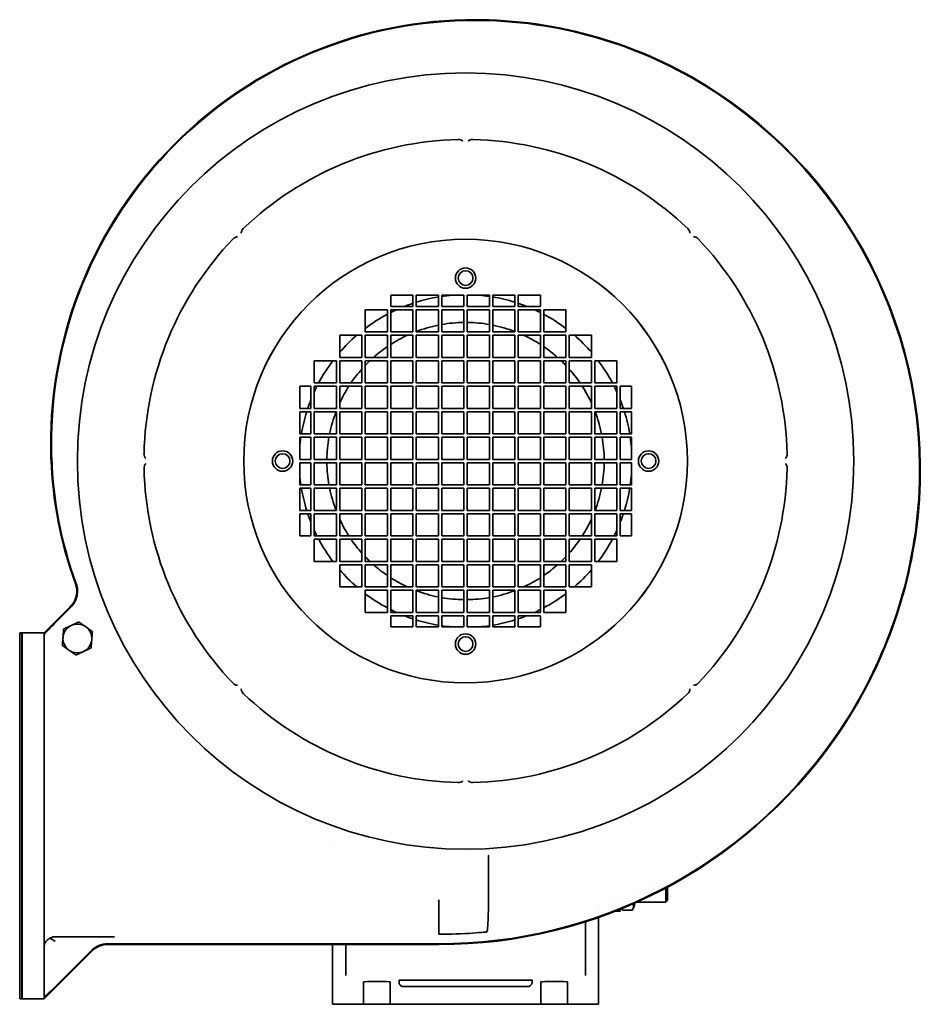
# Model space of a CAD drawing. Header units: millimetres. Extents: x 217 to 623, y 75 to 519.
import ezdxf

# ---------------------------------------------------------------- set-up
doc = ezdxf.new("R2010")
doc.units = ezdxf.units.MM
doc.header["$LTSCALE"] = 2
doc.layers.add('Krawędzie widoczne(ISO)', color=7, linetype='Continuous', lineweight=35, true_color=0x262659)

msp = doc.modelspace()

# ---------------------------------------------------------------- linework, layer by layer
at = {"layer": 'Krawędzie widoczne(ISO)'}
for p, q in [((384.25, 394.72), (394.25, 394.72)), ((384.25, 389.72), (384.25, 394.72)), ((394.25, 394.72), (394.25, 389.72)), ((395.75, 394.72), (405.75, 394.72)), ((395.75, 389.72), (395.75, 394.72)), ((405.75, 394.72), (405.75, 389.72)), ((407.25, 389.72), (407.25, 394.72)), ((407.25, 394.72), (417.25, 394.72)), ((417.25, 394.72), (417.25, 389.72)), ((418.75, 394.72), (428.75, 394.72)), ((418.75, 389.72), (418.75, 394.72)), ((428.75, 394.72), (428.75, 389.72)), ((430.25, 389.72), (430.25, 394.72)), ((430.25, 394.72), (440.25, 394.72)), ((440.25, 394.72), (440.25, 389.72)), ((441.75, 389.72), (441.75, 394.72)), ((441.75, 394.72), (451.75, 394.72)), ((451.75, 394.72), (451.75, 389.72)), ((372.75, 378.22), (372.75, 388.22)), ((372.75, 388.22), (382.75, 388.22)), ((382.75, 388.22), (382.75, 378.22)), ((394.25, 389.72), (384.25, 389.72)), ((384.25, 378.22), (384.25, 388.22)), ((384.25, 388.22), (394.25, 388.22)), ((394.25, 388.22), (394.25, 378.22)), ((405.75, 389.72), (395.75, 389.72)), ((395.75, 378.22), (395.75, 388.22)), ((395.75, 388.22), (405.75, 388.22)), ((405.75, 388.22), (405.75, 378.22)), ((417.25, 389.72), (407.25, 389.72)), ((407.25, 378.22), (407.25, 388.22)), ((407.25, 388.22), (417.25, 388.22)), ((417.25, 388.22), (417.25, 378.22)), ((428.75, 389.72), (418.75, 389.72)), ((418.75, 378.22), (418.75, 388.22)), ((418.75, 388.22), (428.75, 388.22)), ((428.75, 388.22), (428.75, 378.22)), ((440.25, 389.72), (430.25, 389.72)), ((430.25, 378.22), (430.25, 388.22)), ((430.25, 388.22), (440.25, 388.22)), ((440.25, 388.22), (440.25, 378.22)), ((451.75, 389.72), (441.75, 389.72)), ((441.75, 378.22), (441.75, 388.22)), ((441.75, 388.22), (451.75, 388.22)), ((451.75, 388.22), (451.75, 378.22)), ((453.25, 378.22), (453.25, 388.22)), ((453.25, 388.22), (463.25, 388.22)), ((463.25, 388.22), (463.25, 378.22)), ((382.75, 378.22), (372.75, 378.22)), ((394.25, 378.22), (384.25, 378.22)), ((405.75, 378.22), (395.75, 378.22)), ((417.25, 378.22), (407.25, 378.22)), ((428.75, 378.22), (418.75, 378.22)), ((440.25, 378.22), (430.25, 378.22)), ((451.75, 378.22), (441.75, 378.22)), ((463.25, 378.22), (453.25, 378.22)), ((361.25, 366.72), (361.25, 376.72)), ((361.25, 376.72), (371.25, 376.72)), ((371.25, 376.72), (371.25, 366.72)), ((372.75, 366.72), (372.75, 376.72)), ((372.75, 376.72), (382.75, 376.72)), ((382.75, 376.72), (382.75, 366.72)), ((384.25, 376.72), (394.25, 376.72)), ((384.25, 366.72), (384.25, 376.72)), ((394.25, 376.72), (394.25, 366.72)), ((395.75, 366.72), (395.75, 376.72)), ((395.75, 376.72), (405.75, 376.72)), ((405.75, 376.72), (405.75, 366.72)), ((407.25, 366.72), (407.25, 376.72)), ((407.25, 376.72), (417.25, 376.72)), ((417.25, 376.72), (417.25, 366.72)), ((418.75, 366.72), (418.75, 376.72)), ((418.75, 376.72), (428.75, 376.72)), ((428.75, 376.72), (428.75, 366.72)), ((430.25, 366.72), (430.25, 376.72)), ((430.25, 376.72), (440.25, 376.72)), ((440.25, 376.72), (440.25, 366.72)), ((441.75, 366.72), (441.75, 376.72)), ((441.75, 376.72), (451.75, 376.72)), ((451.75, 376.72), (451.75, 366.72)), ((453.25, 366.72), (453.25, 376.72)), ((453.25, 376.72), (463.25, 376.72)), ((463.25, 376.72), (463.25, 366.72)), ((464.75, 366.72), (464.75, 376.72)), ((464.75, 376.72), (474.75, 376.72)), ((474.75, 376.72), (474.75, 366.72)), ((349.75, 355.22), (349.75, 365.22)), ((349.75, 365.22), (359.75, 365.22)), ((359.75, 365.22), (359.75, 355.22)), ((371.25, 366.72), (361.25, 366.72)), ((361.25, 355.22), (361.25, 365.22)), ((361.25, 365.22), (371.25, 365.22)), ((371.25, 365.22), (371.25, 355.22)), ((382.75, 366.72), (372.75, 366.72)), ((372.75, 355.22), (372.75, 365.22)), ((372.75, 365.22), (382.75, 365.22)), ((382.75, 365.22), (382.75, 355.22)), ((394.25, 366.72), (384.25, 366.72)), ((384.25, 355.22), (384.25, 365.22)), ((384.25, 365.22), (394.25, 365.22)), ((394.25, 365.22), (394.25, 355.22)), ((405.75, 366.72), (395.75, 366.72)), ((395.75, 365.22), (405.75, 365.22)), ((395.75, 355.22), (395.75, 365.22)), ((405.75, 365.22), (405.75, 355.22)), ((417.25, 366.72), (407.25, 366.72)), ((407.25, 355.22), (407.25, 365.22)), ((407.25, 365.22), (417.25, 365.22)), ((417.25, 365.22), (417.25, 355.22)), ((428.75, 366.72), (418.75, 366.72)), ((418.75, 355.22), (418.75, 365.22)), ((418.75, 365.22), (428.75, 365.22)), ((428.75, 365.22), (428.75, 355.22)), ((440.25, 366.72), (430.25, 366.72)), ((430.25, 355.22), (430.25, 365.22)), ((430.25, 365.22), (440.25, 365.22)), ((440.25, 365.22), (440.25, 355.22)), ((451.75, 366.72), (441.75, 366.72)), ((441.75, 355.22), (441.75, 365.22)), ((441.75, 365.22), (451.75, 365.22)), ((451.75, 365.22), (451.75, 355.22)), ((463.25, 366.72), (453.25, 366.72)), ((453.25, 355.22), (453.25, 365.22)), ((453.25, 365.22), (463.25, 365.22)), ((463.25, 365.22), (463.25, 355.22)), ((474.75, 366.72), (464.75, 366.72)), ((464.75, 355.22), (464.75, 365.22)), ((464.75, 365.22), (474.75, 365.22)), ((474.75, 365.22), (474.75, 355.22)), ((476.25, 355.22), (476.25, 365.22)), ((476.25, 365.22), (486.25, 365.22)), ((486.25, 365.22), (486.25, 355.22)), ((359.75, 355.22), (349.75, 355.22)), ((371.25, 355.22), (361.25, 355.22)), ((382.75, 355.22), (372.75, 355.22)), ((394.25, 355.22), (384.25, 355.22)), ((405.75, 355.22), (395.75, 355.22)), ((417.25, 355.22), (407.25, 355.22)), ((428.75, 355.22), (418.75, 355.22)), ((440.25, 355.22), (430.25, 355.22)), ((451.75, 355.22), (441.75, 355.22)), ((463.25, 355.22), (453.25, 355.22)), ((474.75, 355.22), (464.75, 355.22)), ((486.25, 355.22), (476.25, 355.22)), ((343.25, 343.72), (343.25, 353.72)), ((343.25, 353.72), (348.25, 353.72)), ((348.25, 353.72), (348.25, 343.72)), ((349.75, 343.72), (349.75, 353.72)), ((349.75, 353.72), (359.75, 353.72)), ((359.75, 353.72), (359.75, 343.72)), ((361.25, 343.72), (361.25, 353.72)), ((361.25, 353.72), (371.25, 353.72)), ((371.25, 353.72), (371.25, 343.72)), ((372.75, 353.72), (382.75, 353.72)), ((372.75, 343.72), (372.75, 353.72)), ((382.75, 353.72), (382.75, 343.72)), ((384.25, 343.72), (384.25, 353.72)), ((384.25, 353.72), (394.25, 353.72)), ((394.25, 353.72), (394.25, 343.72)), ((395.75, 353.72), (405.75, 353.72)), ((395.75, 343.72), (395.75, 353.72)), ((405.75, 353.72), (405.75, 343.72)), ((407.25, 343.72), (407.25, 353.72)), ((407.25, 353.72), (417.25, 353.72)), ((417.25, 353.72), (417.25, 343.72)), ((418.75, 343.72), (418.75, 353.72)), ((418.75, 353.72), (428.75, 353.72)), ((428.75, 353.72), (428.75, 343.72)), ((430.25, 343.72), (430.25, 353.72)), ((430.25, 353.72), (440.25, 353.72)), ((440.25, 353.72), (440.25, 343.72)), ((441.75, 343.72), (441.75, 353.72)), ((441.75, 353.72), (451.75, 353.72)), ((451.75, 353.72), (451.75, 343.72)), ((453.25, 343.72), (453.25, 353.72)), ((453.25, 353.72), (463.25, 353.72)), ((463.25, 353.72), (463.25, 343.72)), ((464.75, 343.72), (464.75, 353.72)), ((464.75, 353.72), (474.75, 353.72)), ((474.75, 353.72), (474.75, 343.72)), ((476.25, 343.72), (476.25, 353.72)), ((476.25, 353.72), (486.25, 353.72)), ((486.25, 353.72), (486.25, 343.72)), ((487.75, 343.72), (487.75, 353.72)), ((487.75, 353.72), (492.75, 353.72)), ((492.75, 353.72), (492.75, 343.72)), ((348.25, 343.72), (343.25, 343.72)), ((343.25, 332.22), (343.25, 342.22)), ((343.25, 342.22), (348.25, 342.22)), ((348.25, 342.22), (348.25, 332.22)), ((359.75, 343.72), (349.75, 343.72)), ((349.75, 332.22), (349.75, 342.22)), ((349.75, 342.22), (359.75, 342.22)), ((359.75, 342.22), (359.75, 332.22)), ((371.25, 343.72), (361.25, 343.72)), ((361.25, 332.22), (361.25, 342.22)), ((361.25, 342.22), (371.25, 342.22)), ((371.25, 342.22), (371.25, 332.22)), ((382.75, 343.72), (372.75, 343.72)), ((372.75, 332.22), (372.75, 342.22)), ((372.75, 342.22), (382.75, 342.22)), ((382.75, 342.22), (382.75, 332.22)), ((394.25, 343.72), (384.25, 343.72)), ((384.25, 332.22), (384.25, 342.22)), ((384.25, 342.22), (394.25, 342.22)), ((394.25, 342.22), (394.25, 332.22)), ((405.75, 343.72), (395.75, 343.72)), ((395.75, 332.22), (395.75, 342.22)), ((395.75, 342.22), (405.75, 342.22)), ((405.75, 342.22), (405.75, 332.22)), ((417.25, 343.72), (407.25, 343.72)), ((407.25, 342.22), (417.25, 342.22)), ((407.25, 332.22), (407.25, 342.22)), ((417.25, 342.22), (417.25, 332.22)), ((428.75, 343.72), (418.75, 343.72)), ((418.75, 332.22), (418.75, 342.22)), ((418.75, 342.22), (428.75, 342.22)), ((428.75, 342.22), (428.75, 332.22)), ((440.25, 343.72), (430.25, 343.72)), ((430.25, 332.22), (430.25, 342.22)), ((430.25, 342.22), (440.25, 342.22)), ((440.25, 342.22), (440.25, 332.22)), ((451.75, 343.72), (441.75, 343.72)), ((441.75, 332.22), (441.75, 342.22)), ((441.75, 342.22), (451.75, 342.22)), ((451.75, 342.22), (451.75, 332.22)), ((463.25, 343.72), (453.25, 343.72)), ((453.25, 332.22), (453.25, 342.22)), ((453.25, 342.22), (463.25, 342.22)), ((463.25, 342.22), (463.25, 332.22)), ((474.75, 343.72), (464.75, 343.72)), ((464.75, 332.22), (464.75, 342.22)), ((464.75, 342.22), (474.75, 342.22)), ((474.75, 342.22), (474.75, 332.22)), ((486.25, 343.72), (476.25, 343.72)), ((476.25, 332.22), (476.25, 342.22)), ((476.25, 342.22), (486.25, 342.22)), ((486.25, 342.22), (486.25, 332.22)), ((492.75, 343.72), (487.75, 343.72)), ((487.75, 332.22), (487.75, 342.22)), ((487.75, 342.22), (492.75, 342.22)), ((492.75, 342.22), (492.75, 332.22)), ((348.25, 332.22), (343.25, 332.22)), ((343.25, 320.72), (343.25, 330.72)), ((343.25, 330.72), (348.25, 330.72)), ((348.25, 330.72), (348.25, 320.72)), ((359.75, 332.22), (349.75, 332.22)), ((349.75, 320.72), (349.75, 330.72)), ((349.75, 330.72), (359.75, 330.72)), ((359.75, 330.72), (359.75, 320.72)), ((371.25, 332.22), (361.25, 332.22)), ((361.25, 320.72), (361.25, 330.72)), ((361.25, 330.72), (371.25, 330.72)), ((371.25, 330.72), (371.25, 320.72)), ((382.75, 332.22), (372.75, 332.22)), ((372.75, 320.72), (372.75, 330.72)), ((372.75, 330.72), (382.75, 330.72)), ((382.75, 330.72), (382.75, 320.72)), ((394.25, 332.22), (384.25, 332.22)), ((384.25, 320.72), (384.25, 330.72)), ((384.25, 330.72), (394.25, 330.72)), ((394.25, 330.72), (394.25, 320.72)), ((405.75, 332.22), (395.75, 332.22)), ((395.75, 330.72), (405.75, 330.72)), ((395.75, 320.72), (395.75, 330.72)), ((405.75, 330.72), (405.75, 320.72)), ((417.25, 332.22), (407.25, 332.22)), ((407.25, 320.72), (407.25, 330.72)), ((407.25, 330.72), (417.25, 330.72)), ((417.25, 330.72), (417.25, 320.72)), ((428.75, 332.22), (418.75, 332.22)), ((418.75, 320.72), (418.75, 330.72)), ((418.75, 330.72), (428.75, 330.72)), ((428.75, 330.72), (428.75, 320.72)), ((440.25, 332.22), (430.25, 332.22)), ((430.25, 320.72), (430.25, 330.72)), ((430.25, 330.72), (440.25, 330.72)), ((440.25, 330.72), (440.25, 320.72)), ((451.75, 332.22), (441.75, 332.22)), ((441.75, 320.72), (441.75, 330.72)), ((441.75, 330.72), (451.75, 330.72)), ((451.75, 330.72), (451.75, 320.72)), ((463.25, 332.22), (453.25, 332.22)), ((453.25, 320.72), (453.25, 330.72)), ((453.25, 330.72), (463.25, 330.72)), ((463.25, 330.72), (463.25, 320.72)), ((474.75, 332.22), (464.75, 332.22)), ((464.75, 320.72), (464.75, 330.72)), ((464.75, 330.72), (474.75, 330.72)), ((474.75, 330.72), (474.75, 320.72)), ((486.25, 332.22), (476.25, 332.22)), ((476.25, 320.72), (476.25, 330.72)), ((476.25, 330.72), (486.25, 330.72)), ((486.25, 330.72), (486.25, 320.72)), ((492.75, 332.22), (487.75, 332.22)), ((487.75, 320.72), (487.75, 330.72)), ((487.75, 330.72), (492.75, 330.72)), ((492.75, 330.72), (492.75, 320.72)), ((348.25, 320.72), (343.25, 320.72)), ((359.75, 320.72), (349.75, 320.72)), ((371.25, 320.72), (361.25, 320.72)), ((382.75, 320.72), (372.75, 320.72)), ((394.25, 320.72), (384.25, 320.72)), ((405.75, 320.72), (395.75, 320.72)), ((417.25, 320.72), (407.25, 320.72)), ((428.75, 320.72), (418.75, 320.72)), ((440.25, 320.72), (430.25, 320.72)), ((451.75, 320.72), (441.75, 320.72)), ((463.25, 320.72), (453.25, 320.72)), ((474.75, 320.72), (464.75, 320.72)), ((486.25, 320.72), (476.25, 320.72)), ((492.75, 320.72), (487.75, 320.72)), ((343.25, 309.22), (343.25, 319.22)), ((343.25, 319.22), (348.25, 319.22)), ((348.25, 319.22), (348.25, 309.22)), ((349.75, 319.22), (359.75, 319.22)), ((349.75, 309.22), (349.75, 319.22)), ((359.75, 319.22), (359.75, 309.22)), ((361.25, 319.22), (371.25, 319.22)), ((361.25, 309.22), (361.25, 319.22)), ((371.25, 319.22), (371.25, 309.22)), ((372.75, 319.22), (382.75, 319.22)), ((372.75, 309.22), (372.75, 319.22)), ((382.75, 319.22), (382.75, 309.22)), ((384.25, 319.22), (394.25, 319.22)), ((384.25, 309.22), (384.25, 319.22)), ((394.25, 319.22), (394.25, 309.22)), ((395.75, 319.22), (405.75, 319.22)), ((395.75, 309.22), (395.75, 319.22)), ((405.75, 319.22), (405.75, 309.22)), ((407.25, 309.22), (407.25, 319.22)), ((407.25, 319.22), (417.25, 319.22)), ((417.25, 319.22), (417.25, 309.22)), ((418.75, 309.22), (418.75, 319.22)), ((418.75, 319.22), (428.75, 319.22)), ((428.75, 319.22), (428.75, 309.22)), ((430.25, 309.22), (430.25, 319.22)), ((430.25, 319.22), (440.25, 319.22)), ((440.25, 319.22), (440.25, 309.22)), ((441.75, 309.22), (441.75, 319.22)), ((441.75, 319.22), (451.75, 319.22)), ((451.75, 319.22), (451.75, 309.22)), ((453.25, 309.22), (453.25, 319.22)), ((453.25, 319.22), (463.25, 319.22)), ((463.25, 319.22), (463.25, 309.22)), ((464.75, 309.22), (464.75, 319.22)), ((464.75, 319.22), (474.75, 319.22)), ((474.75, 319.22), (474.75, 309.22)), ((476.25, 309.22), (476.25, 319.22)), ((476.25, 319.22), (486.25, 319.22)), ((486.25, 319.22), (486.25, 309.22)), ((487.75, 309.22), (487.75, 319.22)), ((487.75, 319.22), (492.75, 319.22)), ((492.75, 319.22), (492.75, 309.22)), ((348.25, 309.22), (343.25, 309.22)), ((343.25, 297.72), (343.25, 307.72)), ((343.25, 307.72), (348.25, 307.72)), ((348.25, 307.72), (348.25, 297.72)), ((359.75, 309.22), (349.75, 309.22)), ((349.75, 307.72), (359.75, 307.72)), ((349.75, 297.72), (349.75, 307.72)), ((359.75, 307.72), (359.75, 297.72)), ((371.25, 309.22), (361.25, 309.22)), ((361.25, 307.72), (371.25, 307.72)), ((361.25, 297.72), (361.25, 307.72)), ((371.25, 307.72), (371.25, 297.72)), ((382.75, 309.22), (372.75, 309.22)), ((372.75, 307.72), (382.75, 307.72)), ((372.75, 297.72), (372.75, 307.72)), ((382.75, 307.72), (382.75, 297.72)), ((394.25, 309.22), (384.25, 309.22)), ((384.25, 307.72), (394.25, 307.72)), ((384.25, 297.72), (384.25, 307.72)), ((394.25, 307.72), (394.25, 297.72)), ((405.75, 309.22), (395.75, 309.22)), ((395.75, 307.72), (405.75, 307.72)), ((395.75, 297.72), (395.75, 307.72)), ((405.75, 307.72), (405.75, 297.72)), ((417.25, 309.22), (407.25, 309.22)), ((407.25, 307.72), (417.25, 307.72)), ((407.25, 297.72), (407.25, 307.72)), ((417.25, 307.72), (417.25, 297.72)), ((428.75, 309.22), (418.75, 309.22)), ((418.75, 297.72), (418.75, 307.72)), ((418.75, 307.72), (428.75, 307.72)), ((428.75, 307.72), (428.75, 297.72)), ((440.25, 309.22), (430.25, 309.22)), ((430.25, 297.72), (430.25, 307.72)), ((430.25, 307.72), (440.25, 307.72)), ((440.25, 307.72), (440.25, 297.72)), ((451.75, 309.22), (441.75, 309.22)), ((441.75, 307.72), (451.75, 307.72)), ((441.75, 297.72), (441.75, 307.72)), ((451.75, 307.72), (451.75, 297.72)), ((463.25, 309.22), (453.25, 309.22)), ((453.25, 297.72), (453.25, 307.72)), ((453.25, 307.72), (463.25, 307.72)), ((463.25, 307.72), (463.25, 297.72)), ((474.75, 309.22), (464.75, 309.22)), ((464.75, 297.72), (464.75, 307.72)), ((464.75, 307.72), (474.75, 307.72)), ((474.75, 307.72), (474.75, 297.72)), ((486.25, 309.22), (476.25, 309.22)), ((476.25, 297.72), (476.25, 307.72)), ((476.25, 307.72), (486.25, 307.72)), ((486.25, 307.72), (486.25, 297.72)), ((492.75, 309.22), (487.75, 309.22)), ((487.75, 297.72), (487.75, 307.72)), ((487.75, 307.72), (492.75, 307.72)), ((492.75, 307.72), (492.75, 297.72)), ((348.25, 297.72), (343.25, 297.72)), ((359.75, 297.72), (349.75, 297.72)), ((371.25, 297.72), (361.25, 297.72)), ((382.75, 297.72), (372.75, 297.72)), ((394.25, 297.72), (384.25, 297.72)), ((405.75, 297.72), (395.75, 297.72)), ((417.25, 297.72), (407.25, 297.72)), ((428.75, 297.72), (418.75, 297.72)), ((440.25, 297.72), (430.25, 297.72)), ((451.75, 297.72), (441.75, 297.72)), ((463.25, 297.72), (453.25, 297.72)), ((474.75, 297.72), (464.75, 297.72)), ((486.25, 297.72), (476.25, 297.72)), ((492.75, 297.72), (487.75, 297.72)), ((343.25, 286.22), (343.25, 296.22)), ((343.25, 296.22), (348.25, 296.22)), ((348.25, 296.22), (348.25, 286.22)), ((349.75, 296.22), (359.75, 296.22)), ((349.75, 286.22), (349.75, 296.22)), ((359.75, 296.22), (359.75, 286.22)), ((361.25, 296.22), (371.25, 296.22)), ((361.25, 286.22), (361.25, 296.22)), ((371.25, 296.22), (371.25, 286.22)), ((372.75, 296.22), (382.75, 296.22)), ((372.75, 286.22), (372.75, 296.22)), ((382.75, 296.22), (382.75, 286.22)), ((384.25, 296.22), (394.25, 296.22)), ((384.25, 286.22), (384.25, 296.22)), ((394.25, 296.22), (394.25, 286.22)), ((395.75, 296.22), (405.75, 296.22)), ((395.75, 286.22), (395.75, 296.22)), ((405.75, 296.22), (405.75, 286.22)), ((407.25, 296.22), (417.25, 296.22)), ((407.25, 286.22), (407.25, 296.22)), ((417.25, 296.22), (417.25, 286.22)), ((418.75, 286.22), (418.75, 296.22)), ((418.75, 296.22), (428.75, 296.22)), ((428.75, 296.22), (428.75, 286.22)), ((430.25, 286.22), (430.25, 296.22)), ((430.25, 296.22), (440.25, 296.22)), ((440.25, 296.22), (440.25, 286.22)), ((441.75, 296.22), (451.75, 296.22)), ((441.75, 286.22), (441.75, 296.22)), ((451.75, 296.22), (451.75, 286.22)), ((453.25, 286.22), (453.25, 296.22)), ((453.25, 296.22), (463.25, 296.22)), ((463.25, 296.22), (463.25, 286.22)), ((464.75, 296.22), (474.75, 296.22)), ((464.75, 286.22), (464.75, 296.22)), ((474.75, 296.22), (474.75, 286.22)), ((476.25, 296.22), (486.25, 296.22)), ((476.25, 286.22), (476.25, 296.22)), ((486.25, 296.22), (486.25, 286.22)), ((487.75, 286.22), (487.75, 296.22)), ((487.75, 296.22), (492.75, 296.22)), ((492.75, 296.22), (492.75, 286.22)), ((348.25, 286.22), (343.25, 286.22)), ((359.75, 286.22), (349.75, 286.22)), ((349.75, 284.72), (359.75, 284.72)), ((349.75, 274.72), (349.75, 284.72)), ((359.75, 284.72), (359.75, 274.72)), ((371.25, 286.22), (361.25, 286.22)), ((361.25, 284.72), (371.25, 284.72)), ((361.25, 274.72), (361.25, 284.72)), ((371.25, 284.72), (371.25, 274.72)), ((382.75, 286.22), (372.75, 286.22)), ((372.75, 284.72), (382.75, 284.72)), ((372.75, 274.72), (372.75, 284.72)), ((382.75, 284.72), (382.75, 274.72)), ((394.25, 286.22), (384.25, 286.22)), ((384.25, 284.72), (394.25, 284.72)), ((384.25, 274.72), (384.25, 284.72)), ((394.25, 284.72), (394.25, 274.72)), ((405.75, 286.22), (395.75, 286.22)), ((395.75, 284.72), (405.75, 284.72)), ((395.75, 274.72), (395.75, 284.72)), ((405.75, 284.72), (405.75, 274.72)), ((417.25, 286.22), (407.25, 286.22)), ((407.25, 284.72), (417.25, 284.72)), ((407.25, 274.72), (407.25, 284.72)), ((417.25, 284.72), (417.25, 274.72)), ((428.75, 286.22), (418.75, 286.22)), ((418.75, 274.72), (418.75, 284.72)), ((418.75, 284.72), (428.75, 284.72)), ((428.75, 284.72), (428.75, 274.72)), ((440.25, 286.22), (430.25, 286.22)), ((430.25, 274.72), (430.25, 284.72)), ((430.25, 284.72), (440.25, 284.72)), ((440.25, 284.72), (440.25, 274.72)), ((451.75, 286.22), (441.75, 286.22)), ((441.75, 284.72), (451.75, 284.72)), ((441.75, 274.72), (441.75, 284.72)), ((451.75, 284.72), (451.75, 274.72)), ((463.25, 286.22), (453.25, 286.22)), ((453.25, 284.72), (463.25, 284.72)), ((453.25, 274.72), (453.25, 284.72)), ((463.25, 284.72), (463.25, 274.72)), ((474.75, 286.22), (464.75, 286.22)), ((464.75, 274.72), (464.75, 284.72)), ((464.75, 284.72), (474.75, 284.72)), ((474.75, 284.72), (474.75, 274.72)), ((486.25, 286.22), (476.25, 286.22)), ((476.25, 274.72), (476.25, 284.72)), ((476.25, 284.72), (486.25, 284.72)), ((486.25, 284.72), (486.25, 274.72)), ((492.75, 286.22), (487.75, 286.22)), ((359.75, 274.72), (349.75, 274.72)), ((371.25, 274.72), (361.25, 274.72)), ((361.25, 273.22), (371.25, 273.22)), ((361.25, 263.22), (361.25, 273.22)), ((371.25, 273.22), (371.25, 263.22)), ((382.75, 274.72), (372.75, 274.72)), ((372.75, 273.22), (382.75, 273.22)), ((372.75, 263.22), (372.75, 273.22)), ((382.75, 273.22), (382.75, 263.22)), ((394.25, 274.72), (384.25, 274.72)), ((384.25, 273.22), (394.25, 273.22)), ((384.25, 263.22), (384.25, 273.22)), ((394.25, 273.22), (394.25, 263.22)), ((405.75, 274.72), (395.75, 274.72)), ((395.75, 273.22), (405.75, 273.22)), ((395.75, 263.22), (395.75, 273.22)), ((405.75, 273.22), (405.75, 263.22)), ((417.25, 274.72), (407.25, 274.72)), ((407.25, 273.22), (417.25, 273.22)), ((407.25, 263.22), (407.25, 273.22)), ((417.25, 273.22), (417.25, 263.22)), ((428.75, 274.72), (418.75, 274.72)), ((418.75, 263.22), (418.75, 273.22)), ((418.75, 273.22), (428.75, 273.22)), ((428.75, 273.22), (428.75, 263.22)), ((440.25, 274.72), (430.25, 274.72)), ((430.25, 263.22), (430.25, 273.22)), ((430.25, 273.22), (440.25, 273.22)), ((440.25, 273.22), (440.25, 263.22)), ((451.75, 274.72), (441.75, 274.72)), ((441.75, 263.22), (441.75, 273.22)), ((441.75, 273.22), (451.75, 273.22)), ((451.75, 273.22), (451.75, 263.22)), ((463.25, 274.72), (453.25, 274.72)), ((453.25, 273.22), (463.25, 273.22)), ((453.25, 263.22), (453.25, 273.22)), ((463.25, 273.22), (463.25, 263.22)), ((474.75, 274.72), (464.75, 274.72)), ((464.75, 263.22), (464.75, 273.22)), ((464.75, 273.22), (474.75, 273.22)), ((474.75, 273.22), (474.75, 263.22)), ((486.25, 274.72), (476.25, 274.72)), ((371.25, 263.22), (361.25, 263.22)), ((382.75, 263.22), (372.75, 263.22)), ((394.25, 263.22), (384.25, 263.22)), ((405.75, 263.22), (395.75, 263.22)), ((417.25, 263.22), (407.25, 263.22)), ((428.75, 263.22), (418.75, 263.22)), ((440.25, 263.22), (430.25, 263.22)), ((451.75, 263.22), (441.75, 263.22)), ((463.25, 263.22), (453.25, 263.22)), ((474.75, 263.22), (464.75, 263.22)), ((372.75, 261.72), (382.75, 261.72)), ((372.75, 251.72), (372.75, 261.72)), ((382.75, 261.72), (382.75, 251.72)), ((384.25, 261.72), (394.25, 261.72)), ((384.25, 251.72), (384.25, 261.72)), ((394.25, 261.72), (394.25, 251.72)), ((395.75, 261.72), (405.75, 261.72)), ((395.75, 251.72), (395.75, 261.72)), ((405.75, 261.72), (405.75, 251.72)), ((407.25, 261.72), (417.25, 261.72)), ((407.25, 251.72), (407.25, 261.72)), ((417.25, 261.72), (417.25, 251.72)), ((418.75, 251.72), (418.75, 261.72)), ((418.75, 261.72), (428.75, 261.72)), ((428.75, 261.72), (428.75, 251.72)), ((430.25, 251.72), (430.25, 261.72)), ((430.25, 261.72), (440.25, 261.72)), ((440.25, 261.72), (440.25, 251.72)), ((441.75, 261.72), (451.75, 261.72)), ((441.75, 251.72), (441.75, 261.72)), ((451.75, 261.72), (451.75, 251.72)), ((453.25, 261.72), (463.25, 261.72)), ((453.25, 251.72), (453.25, 261.72)), ((463.25, 261.72), (463.25, 251.72)), ((228, 242.47), (239.79, 254.27)), ((240.16, 254.19), (233, 247.03)), ((382.75, 251.72), (372.75, 251.72)), ((394.25, 251.72), (384.25, 251.72)), ((384.25, 250.22), (394.25, 250.22)), ((384.25, 245.22), (384.25, 250.22)), ((394.25, 250.22), (394.25, 245.22)), ((405.75, 251.72), (395.75, 251.72)), ((395.75, 250.22), (405.75, 250.22)), ((395.75, 245.22), (395.75, 250.22)), ((405.75, 250.22), (405.75, 245.22)), ((417.25, 251.72), (407.25, 251.72)), ((407.25, 245.22), (407.25, 250.22)), ((407.25, 250.22), (417.25, 250.22)), ((417.25, 250.22), (417.25, 245.22)), ((428.75, 251.72), (418.75, 251.72)), ((418.75, 250.22), (428.75, 250.22)), ((418.75, 245.22), (418.75, 250.22)), ((428.75, 250.22), (428.75, 245.22)), ((440.25, 251.72), (430.25, 251.72)), ((430.25, 245.22), (430.25, 250.22)), ((430.25, 250.22), (440.25, 250.22)), ((440.25, 250.22), (440.25, 245.22)), ((451.75, 251.72), (441.75, 251.72)), ((441.75, 245.22), (441.75, 250.22)), ((441.75, 250.22), (451.75, 250.22)), ((451.75, 250.22), (451.75, 245.22)), ((463.25, 251.72), (453.25, 251.72)), ((394.25, 245.22), (384.25, 245.22)), ((405.75, 245.22), (395.75, 245.22)), ((417.25, 245.22), (407.25, 245.22)), ((428.75, 245.22), (418.75, 245.22)), ((440.25, 245.22), (430.25, 245.22)), ((451.75, 245.22), (441.75, 245.22)), ((217, 242.47), (217, 77.47)), ((217, 242.47), (218, 242.47)), ((218, 242.37), (218.1, 242.47)), ((218, 242.47), (218, 77.47)), ((218.1, 242.47), (218.1, 77.47)), ((228, 242.47), (218.1, 242.47)), ((228, 242.47), (228, 77.47)), ((358, 148.25), (358, 148.25)), ((428.35, 123.11), (428.35, 141.89)), ((501.22, 129.03), (501.22, 129.03)), ((494.2, 125.68), (494.2, 125.68)), ((508.23, 121.03), (508.23, 127.43)), ((509, 127.84), (509, 121.79)), ((406, 106.6), (406, 122.07)), ((484.5, 121.55), (484.5, 121.55)), ((487.7, 122.85), (487.7, 122.85)), ((494.2, 119.38), (494.2, 120.61)), ((495.13, 121.03), (508.23, 121.03)), ((509, 121.79), (508.23, 121.03)), ((478, 119.1), (478, 119.09)), ((478.13, 119.14), (478.13, 119.14)), ((485.61, 117.03), (487.7, 117.03)), ((487.7, 117.86), (487.7, 117.03)), ((488.41, 118.15), (488.77, 117.52)), ((488.77, 117.52), (493.13, 117.52)), ((494.2, 119.38), (493.13, 117.52)), ((472, 112.2), (472, 88)), ((478, 114.21), (478, 83.98)), ((231.73, 105.39), (259.77, 105.39)), ((256.5, 102.29), (406, 102.29)), ((249.57, 99.05), (228, 77.47)), ((233, 82.92), (249.44, 99.36)), ((406, 101.97), (256.63, 101.97)), ((358, 83.98), (358, 101.97)), ((364, 88), (364, 101.97)), ((372, 85.2), (372, 85.04)), ((372, 85.04), (372, 83.04)), ((384, 85.04), (384, 85.2)), ((384, 83.04), (384, 85.04)), ((388, 85.04), (388, 85.94)), ((390, 85.96), (446, 85.96)), ((448, 85.94), (448, 85.04)), ((452, 85.2), (452, 85.04)), ((452, 85.04), (452, 83.04)), ((464, 85.04), (464, 85.2)), ((464, 83.04), (464, 85.04)), ((358, 83.98), (358, 83.04)), ((358, 83.04), (358, 75.03)), ((372, 83.04), (372, 75.03)), ((384, 83.04), (384, 75.03)), ((446, 83.03), (390, 83.03)), ((452, 83.04), (452, 75.03)), ((464, 83.04), (464, 75.03)), ((478, 83.04), (478, 83.98)), ((478, 75.03), (478, 83.04)), ((217, 77.47), (218, 77.47)), ((218, 77.57), (218.1, 77.47)), ((228, 77.47), (218.1, 77.47)), ((360, 75.03), (358, 75.03)), ((360, 75.03), (372, 75.03)), ((372, 75.03), (384, 75.03)), ((384, 75.03), (452, 75.03)), ((452, 75.03), (464, 75.03)), ((464, 75.03), (476, 75.03)), ((478, 75.03), (476, 75.03))]:
    msp.add_line(p, q, dxfattribs=at)
for centre, radius in [((418, 319.97), 175), ((418, 319.97), 100.01), ((418, 319.97), 100), ((418, 402.47), 4.6), ((418, 402.47), 3.32), ((335.5, 319.97), 4.6), ((500.5, 319.97), 4.6), ((335.5, 319.97), 3.32), ((500.5, 319.97), 3.32), ((418, 237.47), 4.6), ((418, 237.47), 3.32)]:
    msp.add_circle(centre, radius, dxfattribs=at)
for centre, radius, start, end in [((421.99, 327.97), 191, 91.2179, 181.9366), ((421.99, 327.97), 190.69, 91.2179, 181.9366), ((422.14, 320.97), 198, 58.4359, 91.2179), ((422.14, 320.97), 197.69, 58.4359, 91.2179), ((419, 315.86), 203.69, 352.112, 58.4359), ((419, 315.86), 204, 352.112, 58.4359), ((418, 319.97), 145, 91.2975, 133.7036), ((418, 319.97), 145, 46.2963, 88.7034), ((418, 319.97), 145, 136.2975, 178.7034), ((418, 319.97), 145, 1.2972, 43.7036), ((418, 319.97), 75, 108.4615, 111.5652), ((418, 319.97), 75, 99.4004, 107.2575), ((418, 319.97), 75, 94.6795, 98.2408), ((418, 319.97), 75, 81.7592, 85.3205), ((418, 319.97), 75, 72.7425, 80.5996), ((418, 319.97), 75, 68.4348, 71.5385), ((418, 319.97), 75, 114.4946, 116.7437), ((418, 319.97), 75, 63.2563, 65.5054), ((418, 319.97), 75, 118.0343, 127.109), ((418, 319.97), 62.5, 90.6876, 99.9041), ((418, 319.97), 62.5, 80.0959, 89.3124), ((418, 319.97), 75, 52.891, 61.9657), ((418, 319.97), 62.5, 101.3031, 110.8547), ((418, 319.97), 62.5, 69.1453, 78.6969), ((418, 319.97), 75, 130.8288, 139.1712), ((418, 319.97), 62.5, 114.7696, 122.6836), ((418, 319.97), 62.5, 57.3164, 65.2304), ((418, 319.97), 75, 40.8288, 49.1712), ((418, 319.97), 62.5, 124.3329, 131.5826), ((418, 319.97), 62.5, 48.4174, 55.6671), ((418, 319.97), 75, 142.891, 151.9657), ((418, 319.97), 62.5, 133.6143, 136.3857), ((418, 319.97), 62.5, 43.6143, 46.3857), ((418, 319.97), 75, 28.0343, 37.109), ((418, 319.97), 62.5, 138.4174, 145.6671), ((418, 319.97), 62.5, 34.3329, 41.5826), ((418, 319.97), 75, 153.2563, 155.5054), ((418, 319.97), 62.5, 147.3164, 155.2304), ((418, 319.97), 62.5, 24.7696, 32.6836), ((418, 319.97), 75, 24.4946, 26.7437), ((418, 319.97), 75, 158.4348, 161.5385), ((418, 319.97), 75, 18.4615, 21.5652), ((418, 319.97), 75, 162.7425, 170.5996), ((418, 319.97), 62.5, 159.1453, 168.6969), ((418, 319.97), 62.5, 11.3031, 20.8547), ((418, 319.97), 75, 9.4004, 17.2575), ((418, 319.97), 75, 171.7592, 175.3205), ((418, 319.97), 62.5, 170.0959, 179.3124), ((418, 319.97), 62.5, 0.6876, 9.9041), ((418, 319.97), 75, 4.6795, 8.2408), ((415, 327.73), 184, 181.9366, 200.0183), ((415, 327.73), 183.69, 181.9366, 200.0776), ((418, 319.97), 145, 181.2975, 223.7036), ((418, 319.97), 62.5, 180.6876, 189.9041), ((418, 319.97), 62.5, 350.0959, 359.3124), ((418, 319.97), 145, 316.2964, 358.7034), ((418, 319.97), 75, 184.6795, 188.2408), ((418, 319.97), 75, 351.7592, 355.3205), ((418, 319.97), 75, 189.4004, 197.2575), ((418, 319.97), 62.5, 191.3031, 200.8547), ((418, 319.97), 62.5, 339.1453, 348.6969), ((418, 319.97), 75, 342.7425, 350.5996), ((418, 319.97), 75, 198.4615, 201.5652), ((418, 319.97), 62.5, 204.7696, 212.6836), ((418, 319.97), 62.5, 327.3164, 335.2304), ((418, 319.97), 75, 338.4348, 341.5385), ((418, 319.97), 75, 204.4946, 206.7437), ((418, 319.97), 75, 333.2563, 335.5054), ((418, 319.97), 75, 208.0343, 217.109), ((418, 319.97), 62.5, 214.3329, 221.5826), ((418, 319.97), 62.5, 318.4174, 325.6671), ((418, 319.97), 75, 322.891, 331.9657), ((410.09, 317.1), 212.69, 324.8697, 352.112), ((410.09, 317.1), 213, 324.8697, 352.112), ((418, 319.97), 62.5, 223.6143, 226.3857), ((418, 319.97), 62.5, 313.6143, 316.3857), ((418, 319.97), 75, 220.8288, 229.1712), ((418, 319.97), 62.5, 228.4174, 235.6671), ((418, 319.97), 62.5, 304.3329, 311.5826), ((418, 319.97), 75, 310.8288, 319.1712), ((418, 319.97), 62.5, 237.3164, 245.2304), ((418, 319.97), 62.5, 294.7696, 302.6836), ((418, 319.97), 75, 232.891, 241.9657), ((418, 319.97), 62.5, 249.1453, 258.6969), ((418, 319.97), 62.5, 260.0959, 269.3124), ((418, 319.97), 62.5, 270.6876, 279.9041), ((418, 319.97), 62.5, 281.3031, 290.8547), ((418, 319.97), 75, 298.0343, 307.109), ((418, 319.97), 75, 243.2563, 245.5054), ((418, 319.97), 75, 248.4348, 251.5385), ((418, 319.97), 75, 288.4615, 291.5652), ((418, 319.97), 75, 294.4946, 296.7437), ((243, 239.97), 6.5, 115.3344, 175.3344), ((243, 239.97), 6.5, 55.3344, 115.3344), ((243, 239.97), 6.5, 355.3344, 55.3344), ((418, 319.97), 75, 252.7425, 260.5996), ((418, 319.97), 75, 261.7592, 265.3205), ((418, 319.97), 75, 274.6795, 278.2408), ((418, 319.97), 75, 279.4004, 287.2575), ((243, 239.97), 6.5, 175.3344, 235.3344), ((243, 239.97), 6.5, 295.3344, 355.3344), ((243, 239.97), 6.5, 235.3344, 295.3344), ((418, 319.97), 145, 226.2964, 268.7028), ((418, 319.97), 145, 271.2972, 313.7036), ((406, 319.97), 217.69, 270, 324.8697), ((406, 319.97), 218, 270, 324.8697)]:
    msp.add_arc(centre, radius, start, end, dxfattribs=at)
for centre, major_axis, ratio, start_param, end_param in [((233, 246.66), (-5, -5.01), 0.037007, 4.675297, 6.246094), ((256.52, 92.27), (-3.83, 9.25), 0.998395, 5.891054, 6.675317), ((256.65, 91.96), (-3.83, 9.25), 0.998395, 5.891054, 6.675317), ((378, 85.2), (-6, 0), 0.008727, 3.141593, 6.283185), ((390, 85.94), (-2, 0), 0.008727, 4.712389, 6.283185), ((446, 85.94), (2, 0), 0.008727, 0, 1.570796), ((458, 85.2), (-6, 0), 0.008727, 3.141593, 6.283185), ((233, 83.29), (-5, -5.01), 0.037007, 6.246094, 7.81689), ((390, 85.03), (0, -2), 0.999962, 6.150979, 6.283185), ((446, 85.03), (0, -2), 0.999962, 0, 0.132206)]:
    msp.add_ellipse(centre, major_axis=major_axis, ratio=ratio, start_param=start_param, end_param=end_param, dxfattribs=at)
for points, knots in [([(416.83, 464.14), (416.83, 464.14), (416.83, 464.14), (416.69, 464.28), (416.54, 464.39), (416.22, 464.6), (416.04, 464.69), (415.49, 464.89), (415.1, 464.94), (414.71, 464.94)], [-0.0008028, -0.0008028, -0.0008028, -0.0008028, 0, 0, 0.0565087, 0.0565087, 0.1159619, 0.1159619, 0.2322128, 0.2322128, 0.2322128, 0.2322128]), ([(421.28, 464.93), (421.27, 464.94), (421.26, 464.94), (420.88, 464.94), (420.48, 464.89), (419.92, 464.67), (419.75, 464.59), (419.44, 464.39), (419.3, 464.27), (419.17, 464.14), (419.17, 464.14), (419.17, 464.14)], [0, 0, 0, 0, 0.003299, 0.003299, 0.1130665, 0.1130665, 0.1636973, 0.1636973, 0.2119916, 0.2119916, 0.212701, 0.212701, 0.212701, 0.212701]), ([(317.81, 424.8), (317.8, 424.79), (317.8, 424.78), (317.53, 424.52), (317.28, 424.2), (317.04, 423.65), (316.98, 423.47), (316.9, 423.11), (316.88, 422.93), (316.88, 422.74), (316.88, 422.74), (316.88, 422.74)], [0, 0, 0, 0, 0.003266, 0.003266, 0.1130584, 0.1130584, 0.1637462, 0.1637462, 0.2120928, 0.2120928, 0.2128027, 0.2128027, 0.2128027, 0.2128027]), ([(519.11, 422.74), (519.11, 422.74), (519.11, 422.74), (519.11, 422.94), (519.09, 423.12), (519.01, 423.5), (518.95, 423.68), (518.7, 424.21), (518.46, 424.53), (518.18, 424.8)], [-0.0007989, -0.0007989, -0.0007989, -0.0007989, 0, 0, 0.0565273, 0.0565273, 0.1161394, 0.1161394, 0.2320043, 0.2320043, 0.2320043, 0.2320043]), ([(315.23, 421.09), (315.23, 421.09), (315.23, 421.09), (315.03, 421.09), (314.85, 421.06), (314.47, 420.98), (314.29, 420.91), (313.74, 420.66), (313.42, 420.42), (313.17, 420.16)], [-0.0008068, -0.0008068, -0.0008068, -0.0008068, 0, 0, 0.0565929, 0.0565929, 0.1154692, 0.1154692, 0.2373492, 0.2373492, 0.2373492, 0.2373492]), ([(522.82, 420.16), (522.81, 420.17), (522.81, 420.17), (522.54, 420.44), (522.22, 420.69), (521.67, 420.93), (521.49, 420.99), (521.13, 421.07), (520.95, 421.09), (520.77, 421.09), (520.77, 421.09), (520.76, 421.09)], [0, 0, 0, 0, 0.0032743, 0.0032743, 0.1130575, 0.1130575, 0.1637338, 0.1637338, 0.2120702, 0.2120702, 0.2127799, 0.2127799, 0.2127799, 0.2127799]), ([(273.04, 323.25), (273.03, 323.24), (273.03, 323.23), (273.03, 322.85), (273.09, 322.45), (273.3, 321.89), (273.38, 321.72), (273.58, 321.41), (273.7, 321.27), (273.83, 321.14), (273.83, 321.14), (273.83, 321.14)], [0, 0, 0, 0, 0.0033004, 0.0033004, 0.1130663, 0.1130663, 0.163696, 0.163696, 0.2119895, 0.2119895, 0.2126989, 0.2126989, 0.2126989, 0.2126989]), ([(562.16, 321.14), (562.17, 321.14), (562.17, 321.14), (562.3, 321.28), (562.42, 321.43), (562.62, 321.75), (562.71, 321.93), (562.92, 322.5), (562.97, 322.89), (562.96, 323.26)], [-0.0008074, -0.0008074, -0.0008074, -0.0008074, 0, 0, 0.0566165, 0.0566165, 0.1154939, 0.1154939, 0.2372215, 0.2372215, 0.2372215, 0.2372215]), ([(273.83, 318.81), (273.83, 318.8), (273.83, 318.8), (273.69, 318.67), (273.58, 318.52), (273.37, 318.19), (273.28, 318.02), (273.09, 317.47), (273.03, 317.07), (273.04, 316.69)], [-0.0008028, -0.0008028, -0.0008028, -0.0008028, 0, 0, 0.0565087, 0.0565087, 0.1159619, 0.1159619, 0.2322128, 0.2322128, 0.2322128, 0.2322128]), ([(562.96, 316.69), (562.96, 316.7), (562.96, 316.71), (562.97, 317.09), (562.91, 317.49), (562.7, 318.05), (562.61, 318.22), (562.41, 318.53), (562.3, 318.67), (562.17, 318.8), (562.17, 318.8), (562.16, 318.81)], [0, 0, 0, 0, 0.0033004, 0.0033004, 0.1130663, 0.1130663, 0.163696, 0.163696, 0.2119895, 0.2119895, 0.2126989, 0.2126989, 0.2126989, 0.2126989]), ([(239.79, 254.27), (240.46, 254.94), (241.03, 255.7), (241.94, 257.36), (242.27, 258.25), (242.68, 260.07), (242.76, 261), (242.63, 262.93), (242.44, 263.86), (242.11, 264.75)], [0, 0, 0, 0, 0.283235, 0.283235, 0.566495, 0.566495, 0.843293, 0.843293, 1.10937, 1.10937, 1.10937, 1.10937]), ([(242.48, 264.68), (242.8, 263.79), (243, 262.85), (243.13, 260.93), (243.05, 260), (242.64, 258.17), (242.3, 257.28), (241.39, 255.62), (240.83, 254.86), (240.16, 254.19)], [0, 0, 0, 0, 0.283554, 0.283554, 0.57848, 0.57848, 0.880225, 0.880225, 1.181944, 1.181944, 1.181944, 1.181944]), ([(313.17, 219.79), (313.18, 219.78), (313.19, 219.77), (313.45, 219.5), (313.77, 219.26), (314.32, 219.01), (314.5, 218.95), (314.86, 218.87), (315.04, 218.86), (315.23, 218.86), (315.23, 218.86), (315.23, 218.86)], [0, 0, 0, 0, 0.003266, 0.003266, 0.1130584, 0.1130584, 0.1637462, 0.1637462, 0.2120929, 0.2120929, 0.2128027, 0.2128027, 0.2128027, 0.2128027]), ([(520.76, 218.86), (520.77, 218.86), (520.77, 218.86), (520.96, 218.86), (521.15, 218.88), (521.52, 218.96), (521.71, 219.03), (522.24, 219.27), (522.56, 219.51), (522.82, 219.79)], [-0.0007991, -0.0007991, -0.0007991, -0.0007991, 0, 0, 0.0565278, 0.0565278, 0.1161378, 0.1161378, 0.2320345, 0.2320345, 0.2320345, 0.2320345]), ([(316.88, 217.21), (316.88, 217.2), (316.88, 217.2), (316.88, 217.01), (316.9, 216.82), (316.99, 216.45), (317.05, 216.26), (317.3, 215.73), (317.54, 215.42), (317.81, 215.15)], [-0.0007991, -0.0007991, -0.0007991, -0.0007991, 0, 0, 0.0565278, 0.0565278, 0.1161378, 0.1161378, 0.2320345, 0.2320345, 0.2320345, 0.2320345]), ([(518.18, 215.15), (518.19, 215.16), (518.2, 215.16), (518.47, 215.43), (518.71, 215.75), (518.96, 216.3), (519.02, 216.48), (519.1, 216.84), (519.11, 217.02), (519.11, 217.2), (519.11, 217.2), (519.11, 217.21)], [0, 0, 0, 0, 0.003266, 0.003266, 0.1130584, 0.1130584, 0.1637462, 0.1637462, 0.2120929, 0.2120929, 0.2128027, 0.2128027, 0.2128027, 0.2128027]), ([(294.85, 195.63), (294.86, 195.62), (294.87, 195.61), (294.88, 195.6), (294.89, 195.6), (294.89, 195.6), (294.89, 195.6), (294.89, 195.6)], [-0.01419799, -0.01419799, -0.01419799, -0.01419799, -0.00394359, -0.00394359, 0, 0, 0.00006622, 0.00006622, 0.00006622, 0.00006622]), ([(414.72, 175.01), (414.73, 175.01), (414.75, 175.01), (415.03, 175.01), (415.45, 175.04), (416.07, 175.28), (416.24, 175.36), (416.55, 175.56), (416.69, 175.67), (416.83, 175.8), (416.83, 175.8), (416.83, 175.81)], [0, 0, 0, 0, 0.0048902, 0.0048902, 0.0856844, 0.0856844, 0.1170878, 0.1170878, 0.1474242, 0.1474242, 0.1478737, 0.1478737, 0.1478737, 0.1478737]), ([(419.17, 175.81), (419.17, 175.8), (419.17, 175.8), (419.31, 175.67), (419.46, 175.55), (419.78, 175.35), (419.96, 175.26), (420.52, 175.05), (420.91, 175), (421.28, 175.01)], [-0.0008074, -0.0008074, -0.0008074, -0.0008074, 0, 0, 0.0566156, 0.0566156, 0.1154933, 0.1154933, 0.2372204, 0.2372204, 0.2372204, 0.2372204]), ([(428.35, 141.89), (428.35, 141.97), (428.34, 142.04), (428.31, 142.14), (428.29, 142.17), (428.26, 142.22), (428.24, 142.24), (428.22, 142.27), (428.22, 142.27), (428.22, 142.27)], [-0.03830465, -0.03830465, -0.03830465, -0.03830465, -0.01888709, -0.01888709, -0.00909218, -0.00909218, 0, 0, 0.00016131, 0.00016131, 0.00016131, 0.00016131]), ([(428.26, 116.12), (428.29, 117), (428.3, 117.91), (428.34, 120.24), (428.35, 121.67), (428.35, 123.11)], [0.1369907, 0.1369907, 0.1369907, 0.1369907, 0.4319431, 0.4319431, 0.8632098, 0.8632098, 0.8632098, 0.8632098]), ([(427.89, 109.12), (427.96, 109.76), (428.02, 110.58), (428.12, 112.3), (428.16, 113.12), (428.2, 114.01)], [0.000027, 0.000027, 0.000027, 0.000027, 0.4435936, 0.4435936, 0.7773057, 0.7773057, 0.7773057, 0.7773057]), ([(406, 106.6), (406, 106.6), (406, 106.6), (406, 106.6), (406, 106.6), (406.01, 106.6), (406.02, 106.6), (406.09, 106.6), (406.18, 106.6), (407.42, 106.61), (412.03, 106.62), (422.63, 107.17), (426.41, 107.54), (427.44, 107.63), (427.52, 107.63), (427.57, 107.63), (427.58, 107.64), (427.58, 107.64), (427.58, 107.64), (427.59, 107.64), (427.59, 107.64), (427.59, 107.63)], [-0.3750806, -0.3750806, -0.3750806, -0.3750806, -0.3739938, -0.3739938, -0.3725147, -0.3725147, -0.3689677, -0.3689677, -0.3544194, -0.3544194, -0.1739496, -0.1739496, -0.018765, -0.018765, -0.0051326, -0.0051326, -0.0020471, -0.0020471, -0.0009009, -0.0009009, 0, 0, 0, 0]), ([(427.59, 107.63), (427.64, 107.69), (427.69, 107.85), (427.79, 108.35), (427.84, 108.69), (427.89, 109.12)], [0, 0, 0, 0, 0.3003209, 0.3003209, 0.6006211, 0.6006211, 0.6006211, 0.6006211]), ([(228, 100.97), (228, 100.98), (228, 100.98), (228, 101.34), (228.06, 101.7), (228.27, 102.41), (228.43, 102.75), (228.87, 103.43), (229.16, 103.76), (229.84, 104.35), (230.21, 104.6), (230.65, 104.8)], [-0.0012921, -0.0012921, -0.0012921, -0.0012921, 0, 0, 0.1676016, 0.1676016, 0.330873, 0.330873, 0.5023166, 0.5023166, 0.6624852, 0.6624852, 0.6624852, 0.6624852]), ([(231.73, 105.39), (231.74, 105.39), (231.74, 105.38), (231.75, 105.38), (231.75, 105.38), (231.75, 105.38), (231.75, 105.38), (231.75, 105.37), (231.75, 105.37), (231.75, 105.37), (231.75, 105.37), (231.75, 105.37), (231.75, 105.37), (231.75, 105.37), (231.75, 105.36), (231.74, 105.35), (231.73, 105.35), (231.66, 105.31), (231.58, 105.27), (231.27, 105.13), (230.98, 105), (230.65, 104.8)], [-0.2649408, -0.2649408, -0.2649408, -0.2649408, -0.2529602, -0.2529602, -0.2447931, -0.2447931, -0.2408866, -0.2408866, -0.2376466, -0.2376466, -0.2345628, -0.2345628, -0.2305277, -0.2305277, -0.2234459, -0.2234459, -0.1994955, -0.1994955, -0.1290293, -0.1290293, -0.0002369, -0.0002369, -0.0002369, -0.0002369]), ([(230.65, 104.8), (230.71, 104.77), (230.77, 104.74), (231.53, 104.32), (232.29, 103.84), (233, 103.39)], [1.3554174, 1.3554174, 1.3554174, 1.3554174, 1.3778212, 1.3778212, 1.6304949, 1.6304949, 1.6304949, 1.6304949]), ([(389.73, 83.04), (389.52, 83.07), (389.3, 83.14), (388.96, 83.31), (388.83, 83.39), (388.6, 83.59), (388.5, 83.7), (388.33, 83.91), (388.26, 84.03), (388.15, 84.25), (388.11, 84.35), (388.03, 84.62), (388.01, 84.78), (388, 84.99), (388, 85.04), (388, 85.04)], [0.0261083, 0.0261083, 0.0261083, 0.0261083, 0.090178, 0.090178, 0.135267, 0.135267, 0.180356, 0.180356, 0.2200225, 0.2200225, 0.259689, 0.259689, 0.3355637, 0.3355637, 0.4114383, 0.4114383, 0.4114383, 0.4114383]), ([(448, 85.04), (448, 85.04), (448, 84.99), (447.98, 84.78), (447.96, 84.62), (447.88, 84.35), (447.84, 84.25), (447.73, 84.03), (447.66, 83.91), (447.5, 83.7), (447.4, 83.59), (447.16, 83.39), (447.03, 83.31), (446.69, 83.14), (446.48, 83.07), (446.26, 83.04)], [-0.4114383, -0.4114383, -0.4114383, -0.4114383, -0.3355637, -0.3355637, -0.259689, -0.259689, -0.2200225, -0.2200225, -0.180356, -0.180356, -0.135267, -0.135267, -0.090178, -0.090178, -0.0261083, -0.0261083, -0.0261083, -0.0261083]), ([(478, 83.98), (478, 83.98), (478, 83.99), (478, 84), (478, 84.02), (478, 84.04)], [-0.001127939, -0.001127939, -0.001127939, -0.001127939, 0, 0, 0.007314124, 0.007314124, 0.007314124, 0.007314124]), ([(478, 84.01), (478, 84), (478, 84), (478, 83.98), (478, 83.98), (478, 83.98)], [-0.007298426, -0.007298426, -0.007298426, -0.007298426, 0, 0, 0.001127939, 0.001127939, 0.001127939, 0.001127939])]:
    msp.add_open_spline(points, degree=3, knots=knots, dxfattribs=at)
for points, weights in [([(236.52, 240.5), (236.66, 242.24), (236.82, 244.24)], [1, 1.0379548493, 1]), ([(236.82, 244.24), (238.64, 245.1), (240.22, 245.85)], [1, 1.0379548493, 1]), ([(240.22, 245.85), (241.79, 246.59), (243.61, 247.45)], [1, 1.0379548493, 1]), ([(243.61, 247.45), (245.26, 246.31), (246.7, 245.32)], [1, 1.0379548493, 1]), ([(246.7, 245.32), (248.13, 244.33), (249.78, 243.18)], [1, 1.0379548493, 1]), ([(236.21, 236.76), (236.38, 238.77), (236.52, 240.5)], [1, 1.0379548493, 1]), ([(249.78, 243.18), (249.62, 241.18), (249.48, 239.44)], [1, 1.0379548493, 1]), ([(239.3, 234.63), (237.87, 235.62), (236.21, 236.76)], [1, 1.0379548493, 1]), ([(249.17, 235.7), (247.35, 234.84), (245.78, 234.1)], [1, 1.0379548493, 1]), ([(249.48, 239.44), (249.33, 237.71), (249.17, 235.7)], [1, 1.0379548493, 1]), ([(242.39, 232.49), (240.73, 233.64), (239.3, 234.63)], [1, 1.0379548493, 1]), ([(245.78, 234.1), (244.21, 233.35), (242.39, 232.49)], [1, 1.0379548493, 1]), ([(493.7, 125.45), (493.7, 125.45), (493.7, 125.45)], [1.0762107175, 1.07620606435, 1.07620139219]), ([(483.49, 121.16), (483.49, 121.16), (483.49, 121.16)], [1.00839535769, 1.00837795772, 1.00836055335]), ([(488.35, 123.12), (488.35, 123.12), (488.35, 123.12)], [1.05513130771, 1.05511924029, 1.05510716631]), ([(493.13, 117.52), (493.98, 119), (493.56, 120.33)], [1, 1.11786907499, 1.05612508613]), ([(478.49, 119.27), (478.49, 119.27), (478.49, 119.27)], [1.07695022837, 1.0769490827, 1.07694793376]), ([(488.45, 118.17), (488.58, 117.86), (488.77, 117.52)], [1.04119531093, 1.02446741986, 1])]:
    msp.add_rational_spline(points, weights, degree=2, dxfattribs=at)
for points in [[(294.83, 195.64), (294.83, 195.64), (294.83, 195.64), (294.83, 195.64)], [(294.85, 195.63), (294.85, 195.63), (294.84, 195.64), (294.83, 195.64)], [(428.23, 114.93), (428.24, 115.32), (428.25, 115.72), (428.26, 116.12)], [(428.23, 114.93), (428.22, 114.62), (428.21, 114.31), (428.2, 114.01)], [(427.93, 109.49), (427.91, 109.36), (427.9, 109.24), (427.89, 109.12)]]:
    msp.add_open_spline(points, degree=3, dxfattribs=at)

doc.saveas('drawing.dxf')
